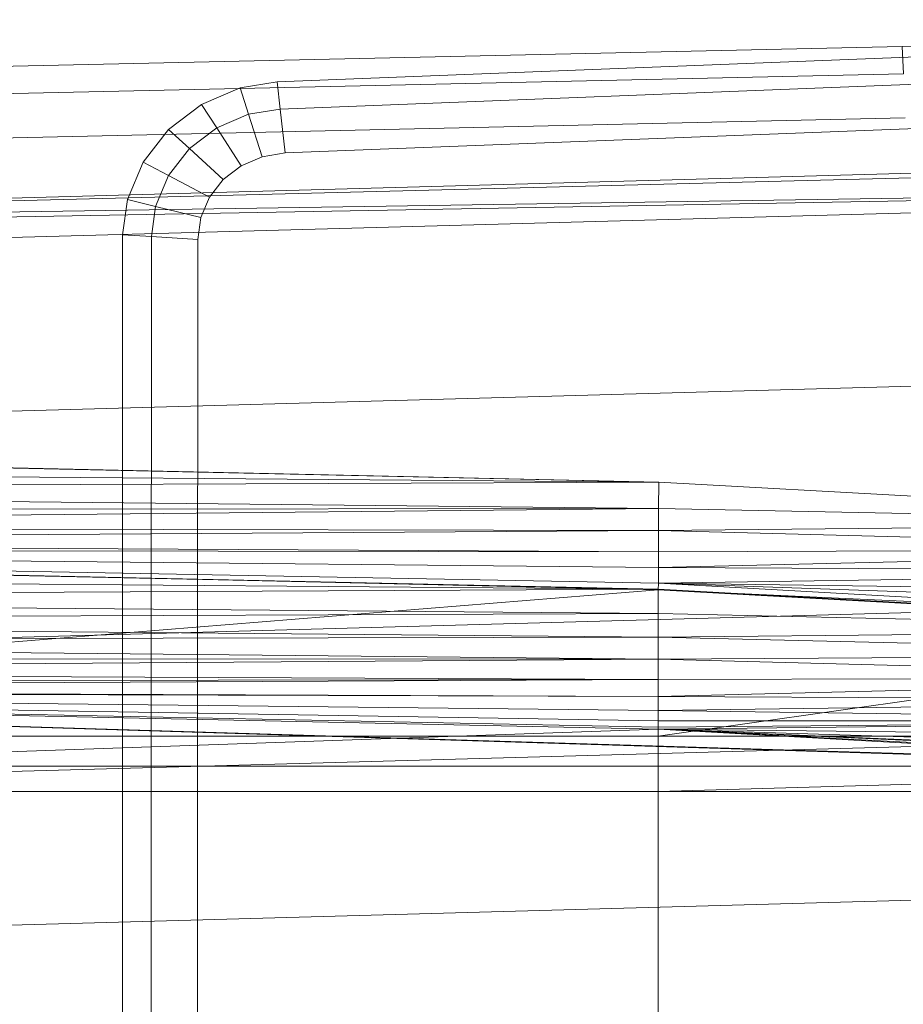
# Model space of a CAD drawing. Header units: metres. Extents: x 397.7 to 427.5, y 12.7 to 28.4.
# Tile 91 of 126: x 407.737 to 407.874, y 27.265 to 27.418. Entities that reach past the tile are written whole.
import ezdxf

# ---------------------------------------------------------------- set-up
doc = ezdxf.new("R2010")
doc.units = ezdxf.units.M
doc.layers.add('A-DETL-____-MBND', color=7, linetype='Continuous', lineweight=18)

# ---------------------------------------------------------------- blocks, each defined once
blk = doc.blocks.new('Family - Inodor P5-151237-08_TEL_P5')
at = {"layer": 'A-DETL-____-MBND', "color": 253, "true_color": 0xaaaaaa}
for p, q in [((0.47654, 0.38648), (0.31954, 0.38234)), ((0.47654, 0.38648), (0.31954, 0.38234)), ((0.22275, 0.37687), (0.41325, 0.38426)), ((0.22275, 0.37687), (0.41325, 0.38426)), ((0.31954, 0.38234), (0, 0.37522)), ((0.31954, 0.38234), (0, 0.37522)), ((0.31971, 0.37812), (0.31954, 0.38234)), ((0.31954, 0.38234), (0.31971, 0.37812)), ((0.22322, 0.37265), (0.41343, 0.38004)), ((0.22322, 0.37265), (0.41343, 0.38004)), ((0.31971, 0.37812), (0.00022, 0.371)), ((0.31971, 0.37812), (0.00022, 0.371)), ((0.21701, 0.37594), (0.22275, 0.37687)), ((0.21701, 0.37594), (0.22275, 0.37687)), ((0.22322, 0.37265), (0.22275, 0.37687)), ((0.22275, 0.37687), (0.22322, 0.37265)), ((0.21102, 0.37337), (0.21701, 0.37594)), ((0.21102, 0.37337), (0.21701, 0.37594)), ((0.21832, 0.37186), (0.21701, 0.37594)), ((0.21701, 0.37594), (0.21832, 0.37186)), ((0.2059, 0.36946), (0.21102, 0.37337)), ((0.2059, 0.36946), (0.21102, 0.37337)), ((0.21337, 0.36974), (0.21102, 0.37337)), ((0.21102, 0.37337), (0.21337, 0.36974)), ((0.21832, 0.37186), (0.22322, 0.37265)), ((0.21832, 0.37186), (0.22322, 0.37265)), ((0.22397, 0.36584), (0.22322, 0.37265)), ((0.22322, 0.37265), (0.22397, 0.36584)), ((0.41372, 0.3732), (0.22397, 0.36584)), ((0.41372, 0.3732), (0.22397, 0.36584)), ((0.41372, 0.3732), (0.22397, 0.36584)), ((0.22397, 0.36584), (0.41372, 0.3732)), ((0.31998, 0.37128), (0.00056, 0.36417)), ((0.31998, 0.37128), (0.00056, 0.36417)), ((0.21337, 0.36974), (0.21832, 0.37186)), ((0.21337, 0.36974), (0.21832, 0.37186)), ((0.22043, 0.36527), (0.21832, 0.37186)), ((0.21832, 0.37186), (0.22043, 0.36527)), ((0.20199, 0.36444), (0.2059, 0.36946)), ((0.20199, 0.36444), (0.2059, 0.36946)), ((0.20914, 0.36651), (0.2059, 0.36946)), ((0.2059, 0.36946), (0.20914, 0.36651)), ((0.20914, 0.36651), (0.21337, 0.36974)), ((0.20914, 0.36651), (0.21337, 0.36974)), ((0.21716, 0.36387), (0.21337, 0.36974)), ((0.21337, 0.36974), (0.21716, 0.36387)), ((0.00127, 0.35389), (0.51095, 0.36797)), ((0.51095, 0.36678), (0.00127, 0.35389)), ((0.20591, 0.36236), (0.20914, 0.36651)), ((0.20591, 0.36236), (0.20914, 0.36651)), ((0.21437, 0.36173), (0.20914, 0.36651)), ((0.20914, 0.36651), (0.21437, 0.36173)), ((0.19954, 0.35865), (0.20199, 0.36444)), ((0.19954, 0.35865), (0.20199, 0.36444)), ((0.20591, 0.36236), (0.20199, 0.36444)), ((0.20199, 0.36444), (0.20591, 0.36236)), ((0.22043, 0.36527), (0.21716, 0.36387)), ((0.22043, 0.36527), (0.21716, 0.36387)), ((0.22043, 0.36527), (0.21716, 0.36387)), ((0.21716, 0.36387), (0.22043, 0.36527)), ((0.22397, 0.36584), (0.22043, 0.36527)), ((0.22397, 0.36584), (0.22043, 0.36527)), ((0.22397, 0.36584), (0.22043, 0.36527)), ((0.22043, 0.36527), (0.22397, 0.36584)), ((0.21716, 0.36387), (0.21437, 0.36173)), ((0.21716, 0.36387), (0.21437, 0.36173)), ((0.21716, 0.36387), (0.21437, 0.36173)), ((0.21437, 0.36173), (0.21716, 0.36387)), ((0.51095, 0.36184), (0.00127, 0.35389)), ((0.51095, 0.36184), (0.00127, 0.35271)), ((0.51095, 0.36184), (0.00127, 0.34776)), ((0.20388, 0.35757), (0.20591, 0.36236)), ((0.20388, 0.35757), (0.20591, 0.36236)), ((0.21224, 0.35899), (0.20591, 0.36236)), ((0.20591, 0.36236), (0.21224, 0.35899)), ((0.21437, 0.36173), (0.21224, 0.35899)), ((0.21437, 0.36173), (0.21224, 0.35899)), ((0.21437, 0.36173), (0.21224, 0.35899)), ((0.21224, 0.35899), (0.21437, 0.36173)), ((0.1988, 0.35316), (0.19954, 0.35865)), ((0.1988, 0.35316), (0.19954, 0.35865)), ((0.20388, 0.35757), (0.19954, 0.35865)), ((0.19954, 0.35865), (0.20388, 0.35757)), ((0.21224, 0.35899), (0.2109, 0.35583)), ((0.21224, 0.35899), (0.2109, 0.35583)), ((0.21224, 0.35899), (0.2109, 0.35583)), ((0.2109, 0.35583), (0.21224, 0.35899)), ((0.20325, 0.35289), (0.20388, 0.35757)), ((0.20325, 0.35289), (0.20388, 0.35757)), ((0.2109, 0.35583), (0.20388, 0.35757)), ((0.20388, 0.35757), (0.2109, 0.35583)), ((0.2109, 0.35583), (0.21044, 0.35245)), ((0.2109, 0.35583), (0.21044, 0.35245)), ((0.2109, 0.35583), (0.21044, 0.35245)), ((0.21044, 0.35245), (0.2109, 0.35583)), ((0.19876, 0.27623), (0.1988, 0.35316)), ((0.19876, 0.27623), (0.1988, 0.35316)), ((0.20325, 0.35289), (0.1988, 0.35316)), ((0.1988, 0.35316), (0.20325, 0.35289)), ((0.2032, 0.27623), (0.20325, 0.35289)), ((0.2032, 0.27623), (0.20325, 0.35289)), ((0.21044, 0.35245), (0.20325, 0.35289)), ((0.20325, 0.35289), (0.21044, 0.35245)), ((0.21044, 0.35245), (0.2104, 0.27622)), ((0.21044, 0.35245), (0.2104, 0.27622)), ((0.21044, 0.35245), (0.2104, 0.27622)), ((0.2104, 0.27622), (0.21044, 0.35245)), ((0.51095, 0.33495), (0.00127, 0.32087)), ((0.28182, 0.31489), (0.00127, 0.32102)), ((0.00192, 0.32088), (0.28182, 0.31489)), ((0.28182, 0.31489), (0.00192, 0.32088)), ((0.28182, 0.31489), (0.00192, 0.31713)), ((0.28182, 0.31489), (0.00192, 0.31713)), ((0.28182, 0.31489), (0.00192, 0.31371)), ((0.00192, 0.31371), (0.28182, 0.31489)), ((0.28181, 0.31079), (0.28182, 0.31489)), ((0.28181, 0.31079), (0.28182, 0.31489)), ((0.39671, 0.30854), (0.28182, 0.31489)), ((0.28181, 0.31079), (0.00192, 0.31371)), ((0.28181, 0.31079), (0.00192, 0.31371)), ((0.28181, 0.31079), (0.00192, 0.31043)), ((0.00192, 0.30799), (0.28181, 0.31079)), ((0.00192, 0.31043), (0.28181, 0.31079)), ((0.00192, 0.30799), (0.28181, 0.31079)), ((0.39671, 0.30854), (0.28181, 0.31079)), ((0.39671, 0.30854), (0.28181, 0.31079)), ((0.28181, 0.30737), (0.28181, 0.31079)), ((0.28181, 0.30737), (0.28181, 0.31079)), ((0.39671, 0.30854), (0.28181, 0.30737)), ((0.28181, 0.30737), (0.39671, 0.30854)), ((0.28181, 0.30737), (0.00192, 0.30799)), ((0.28181, 0.30737), (0.00192, 0.30799)), ((0.28181, 0.30737), (0.00192, 0.30554)), ((0.00192, 0.30554), (0.28181, 0.30737)), ((0.3967, 0.30444), (0.28181, 0.30737)), ((0.28181, 0.30409), (0.28181, 0.30737)), ((0.3967, 0.30444), (0.28181, 0.30737)), ((0.28181, 0.30409), (0.28181, 0.30737)), ((0.28181, 0.30409), (0.00192, 0.30554)), ((0.28181, 0.30409), (0.00192, 0.30554)), ((0.28176, 0.29829), (0.00127, 0.30443)), ((0.00187, 0.30429), (0.28176, 0.29829)), ((0.28176, 0.29829), (0.00187, 0.30429)), ((0.28181, 0.30409), (0.00192, 0.30454)), ((0.28181, 0.30409), (0.00192, 0.30454)), ((0.28181, 0.30165), (0.00192, 0.30454)), ((0.28181, 0.30165), (0.00192, 0.30454)), ((0.28181, 0.2992), (0.00192, 0.30454)), ((0.28181, 0.2992), (0.00192, 0.30454)), ((0.28175, 0.2982), (0.00192, 0.30454)), ((0.28175, 0.2982), (0.00192, 0.30454)), ((0.3967, 0.30444), (0.28181, 0.30409)), ((0.28181, 0.30165), (0.3967, 0.30444)), ((0.28181, 0.30409), (0.3967, 0.30444)), ((0.28181, 0.30165), (0.3967, 0.30444)), ((0.28181, 0.30409), (0.28181, 0.30165)), ((0.28181, 0.30165), (0.28181, 0.30409)), ((0.28176, 0.29829), (0.00187, 0.30052)), ((0.28176, 0.29829), (0.00187, 0.30052)), ((0.28181, 0.30165), (0.28181, 0.2992)), ((0.3967, 0.30102), (0.28181, 0.30165)), ((0.3967, 0.30102), (0.28181, 0.30165)), ((0.28181, 0.2992), (0.28181, 0.30165)), ((0.3967, 0.30102), (0.28181, 0.2992)), ((0.28181, 0.2992), (0.3967, 0.30102)), ((0.51095, 0.29991), (0.00127, 0.28584)), ((0.28181, 0.2992), (0.28175, 0.2982)), ((0.28175, 0.2982), (0.28181, 0.2992)), ((0.3967, 0.29774), (0.28181, 0.2992)), ((0.3967, 0.29285), (0.28181, 0.2992)), ((0.3967, 0.29774), (0.28181, 0.2992)), ((0.3967, 0.29531), (0.28181, 0.2992)), ((0.3967, 0.29531), (0.28181, 0.2992)), ((0.3967, 0.29285), (0.28181, 0.2992)), ((0.28175, 0.2982), (0.00186, 0.27553)), ((0.00186, 0.27553), (0.28175, 0.2982)), ((0.28176, 0.29829), (0.00187, 0.29687)), ((0.00187, 0.29687), (0.28176, 0.29829)), ((0.3967, 0.29285), (0.28175, 0.2982)), ((0.3967, 0.29285), (0.28175, 0.2982)), ((0.39665, 0.29185), (0.28175, 0.2982)), ((0.39665, 0.29185), (0.28175, 0.2982)), ((0.28176, 0.27553), (0.28175, 0.2982)), ((0.28176, 0.27553), (0.28175, 0.2982)), ((0.28176, 0.29452), (0.28176, 0.29829)), ((0.39665, 0.29195), (0.28176, 0.29829)), ((0.28176, 0.29452), (0.28176, 0.29829)), ((0.28176, 0.29452), (0.00187, 0.29687)), ((0.28176, 0.29452), (0.00187, 0.29687)), ((0.28176, 0.29452), (0.00187, 0.29343)), ((0.00187, 0.29343), (0.28176, 0.29452)), ((0.39665, 0.29195), (0.28176, 0.29452)), ((0.28176, 0.29086), (0.28176, 0.29452)), ((0.39665, 0.29195), (0.28176, 0.29452)), ((0.28176, 0.29086), (0.28176, 0.29452)), ((0.28176, 0.29086), (0.00187, 0.29343)), ((0.28176, 0.29086), (0.00187, 0.29343)), ((0.39665, 0.29195), (0.28176, 0.29086)), ((0.28176, 0.29086), (0.39665, 0.29195)), ((0.39665, 0.29185), (0.28176, 0.27553)), ((0.28176, 0.27553), (0.39665, 0.29185)), ((0.28176, 0.29086), (0.00187, 0.29033)), ((0.00187, 0.29033), (0.28176, 0.29086)), ((0.28176, 0.28743), (0.00187, 0.29033)), ((0.28176, 0.28743), (0.00187, 0.29033)), ((0.39665, 0.28818), (0.28176, 0.29086)), ((0.28176, 0.28743), (0.28176, 0.29086)), ((0.39665, 0.28818), (0.28176, 0.29086)), ((0.28176, 0.28743), (0.28176, 0.29086)), ((0.28176, 0.28743), (0.00187, 0.28766)), ((0.28176, 0.28743), (0.00187, 0.28766)), ((0.28176, 0.28743), (0.00187, 0.28548)), ((0.00187, 0.28548), (0.28176, 0.28743)), ((0.39665, 0.28818), (0.28176, 0.28743)), ((0.28176, 0.28743), (0.39665, 0.28818)), ((0.39665, 0.28452), (0.28176, 0.28743)), ((0.28176, 0.28433), (0.28176, 0.28743)), ((0.39665, 0.28452), (0.28176, 0.28743)), ((0.28176, 0.28433), (0.28176, 0.28743)), ((0.28176, 0.28433), (0.00187, 0.28548)), ((0.28176, 0.28433), (0.00187, 0.28548)), ((0.28176, 0.28433), (0.00187, 0.28388)), ((0.00187, 0.2829), (0.28176, 0.28433)), ((0.00187, 0.28388), (0.28176, 0.28433)), ((0.00187, 0.2829), (0.28176, 0.28433)), ((0.39665, 0.28452), (0.28176, 0.28433)), ((0.28176, 0.28165), (0.39665, 0.28452)), ((0.28176, 0.28433), (0.39665, 0.28452)), ((0.28176, 0.28165), (0.39665, 0.28452)), ((0.28176, 0.28165), (0.28176, 0.28433)), ((0.28176, 0.28165), (0.28176, 0.28433)), ((0.28176, 0.28165), (0.00187, 0.2829)), ((0.28176, 0.28165), (0.00187, 0.2829)), ((0.51154, 0.26697), (0.00187, 0.28259)), ((0.28176, 0.27659), (0.00187, 0.28259)), ((0.28176, 0.27659), (0.00187, 0.28259)), ((0.52327, 0.26645), (0.00187, 0.28259)), ((0.51154, 0.26697), (0.00187, 0.28259)), ((0.00187, 0.28259), (0.28176, 0.27659)), ((0.28176, 0.28165), (0.00187, 0.28259)), ((0.28176, 0.28165), (0.00187, 0.28259)), ((0.28176, 0.27948), (0.00187, 0.28259)), ((0.28176, 0.27948), (0.00187, 0.28259)), ((0.28176, 0.27788), (0.00187, 0.28259)), ((0.28176, 0.27788), (0.00187, 0.28259)), ((0.28176, 0.2769), (0.00187, 0.28259)), ((0.28176, 0.2769), (0.00187, 0.28259)), ((0.28176, 0.27659), (0.00187, 0.28259)), ((0.39665, 0.28109), (0.28176, 0.28165)), ((0.28176, 0.28165), (0.28176, 0.27948)), ((0.39665, 0.28109), (0.28176, 0.28165)), ((0.28176, 0.27948), (0.28176, 0.28165)), ((0.39665, 0.28109), (0.28176, 0.27948)), ((0.28176, 0.27948), (0.39665, 0.28109)), ((0.51095, 0.27916), (0.00127, 0.26508)), ((0.28176, 0.27948), (0.28176, 0.27788)), ((0.39665, 0.27799), (0.28176, 0.27948)), ((0.39665, 0.27799), (0.28176, 0.27948)), ((0.28176, 0.27788), (0.28176, 0.27948)), ((0.39665, 0.27799), (0.28176, 0.27788)), ((0.28176, 0.2769), (0.39665, 0.27799)), ((0.28176, 0.27788), (0.39665, 0.27799)), ((0.28176, 0.27659), (0.39665, 0.27799)), ((0.28176, 0.2769), (0.39665, 0.27799)), ((0.28176, 0.27659), (0.39665, 0.27799)), ((0.28176, 0.27788), (0.28176, 0.2769)), ((0.28176, 0.2769), (0.28176, 0.27788)), ((0.28176, 0.27659), (0.00186, 0.26697)), ((0.00186, 0.26697), (0.28176, 0.27659)), ((0.19876, 0.12377), (0.19876, 0.27623)), ((0.19876, 0.12377), (0.19876, 0.27623)), ((0.2032, 0.12377), (0.2032, 0.27623)), ((0.2032, 0.12377), (0.2032, 0.27623)), ((0.2104, 0.27622), (0.2104, 0.12377)), ((0.2104, 0.27622), (0.2104, 0.12377)), ((0.2104, 0.27622), (0.2104, 0.12377)), ((0.2104, 0.12377), (0.2104, 0.27622)), ((0.28176, 0.2769), (0.28176, 0.27659)), ((0.28176, 0.27659), (0.28176, 0.2769)), ((0.51154, 0.26697), (0.28176, 0.27659)), ((0.51154, 0.26697), (0.28176, 0.27659)), ((0.39665, 0.27024), (0.28176, 0.27659)), ((0.39665, 0.27024), (0.28176, 0.27659)), ((0.28176, 0.26697), (0.28176, 0.27659)), ((0.28176, 0.26697), (0.28176, 0.27659)), ((0.28176, 0.27659), (0.39665, 0.27024)), ((0.39665, 0.27531), (0.28176, 0.27659)), ((0.39665, 0.27531), (0.28176, 0.27659)), ((0.39665, 0.27314), (0.28176, 0.27659)), ((0.39665, 0.27314), (0.28176, 0.27659)), ((0.39665, 0.27154), (0.28176, 0.27659)), ((0.39665, 0.27154), (0.28176, 0.27659)), ((0.39665, 0.27056), (0.28176, 0.27659)), ((0.39665, 0.27056), (0.28176, 0.27659)), ((0.39665, 0.27024), (0.28176, 0.27659)), ((0.28176, 0.27553), (0.00186, 0.27553)), ((0.28176, 0.27553), (0.00186, 0.27553)), ((0.39665, 0.27553), (0.28176, 0.27553)), ((0.28176, 0.27553), (0.28176, 0.27086)), ((0.39665, 0.27553), (0.28176, 0.27553)), ((0.28176, 0.27086), (0.28176, 0.27553)), ((0.00186, 0.27086), (0.28176, 0.27086)), ((0.28176, 0.27086), (0.00186, 0.27086)), ((0.28176, 0.27086), (0.39665, 0.27086)), ((0.28176, 0.27086), (0.28176, 0.26697)), ((0.39665, 0.27086), (0.28176, 0.27086)), ((0.28176, 0.27086), (0.28176, 0.26697)), ((0.39665, 0.27024), (0.28176, 0.26697)), ((0.28176, 0.26697), (0.39665, 0.27024)), ((0.28176, 0.26697), (0.00186, 0.26697)), ((0.28176, 0.26697), (0.00186, 0.26697)), ((0.28176, 0.26697), (0.00186, 0.26697)), ((0.28176, 0.26697), (0.00186, 0.26697)), ((0.28176, 0.26697), (0.39665, 0.26697)), ((0.28176, 0.13288), (0.28176, 0.26697)), ((0.28176, 0.13288), (0.28176, 0.26697)), ((0.39665, 0.26697), (0.28176, 0.26697)), ((0.39665, 0.26697), (0.28176, 0.26697)), ((0.28176, 0.26697), (0.28176, 0.13288)), ((0.39665, 0.26697), (0.28176, 0.26697)), ((0.28176, 0.13288), (0.28176, 0.26697)), ((0.51095, 0.25539), (0.00127, 0.24131))]:
    blk.add_line(p, q, dxfattribs=at)
blk = doc.blocks.new('LONDR55-XX_ZZ-ARQ-CAA-M3D-Londres55_ifc-1-08_TEL_P5')
at = {"layer": 'A-DETL-____-MBND', "color": 253, "lineweight": 18, "true_color": 0xaaaaaa}
blk.add_blockref('Family - Inodor P5-151237-08_TEL_P5', (407.55454, 27.03126), dxfattribs=at)

msp = doc.modelspace()

# ---------------------------------------------------------------- block references
at = {"lineweight": 5}
msp.add_blockref('LONDR55-XX_ZZ-ARQ-CAA-M3D-Londres55_ifc-1-08_TEL_P5', (0, 0), dxfattribs=at)

doc.saveas('drawing.dxf')
